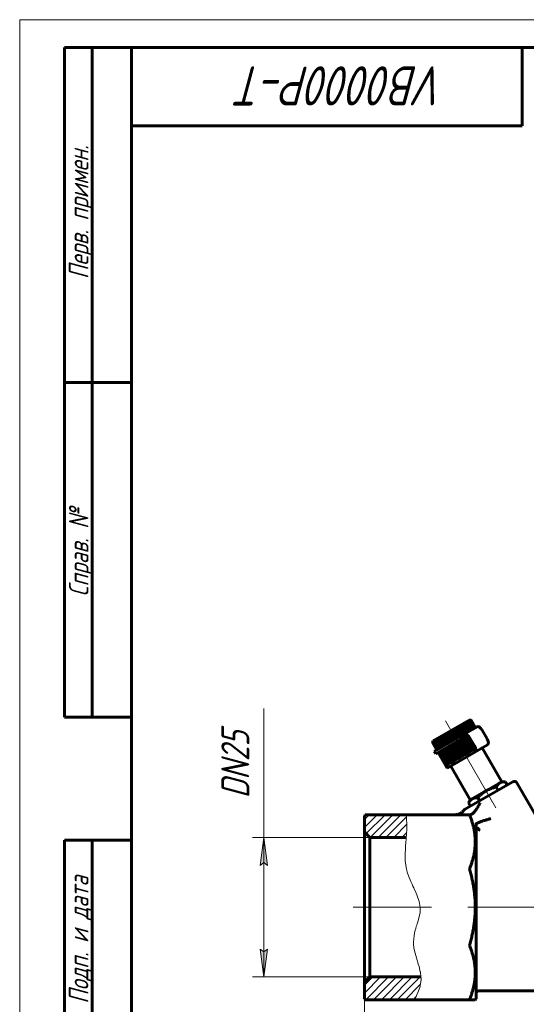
# Model space of a CAD drawing. Header units: millimetres. Extents: x 0 to 210, y 0 to 297.
# Tile 2 of 4: x 0 to 91, y 121 to 297. Entities that reach past the tile are written whole.
import ezdxf

# ---------------------------------------------------------------- set-up
doc = ezdxf.new("R2010")
doc.units = ezdxf.units.MM
for name, pattern in [('K5LT_AXLED', [19.5, 15, -1.5, 1.5, -1.5]), ('K5LT_BASIC', [0]), ('K5LT_THIN', [0]), ('K5LT_THIN_INCLUDED_TO_HATCHING', [0])]:
    doc.linetypes.add(name, pattern=pattern)
doc.layers.add('Системный слой', color=7, linetype='Continuous')
doc.layers.add('Системный слой (1)', color=7, linetype='Continuous', true_color=0x6c6c6c)
doc.styles.add('KDIMTEXTSTYLE', font='txt', dxfattribs={"width": 0.96, "oblique": 15, "height": 5})
doc.styles.add('KTEXTSTYLE', font='txt', dxfattribs={"width": 0.96, "height": 5})
doc.dimstyles.new('KDIMSTYLE (1.00)', dxfattribs={"dimtxt": 5, "dimasz": 1, "dimexe": 2, "dimexo": 0, "dimgap": 1, "dimtad": 1, "dimtxsty": 'KDIMTEXTSTYLE', "dimsah": 1, "dimcen": 0, "dimdle": 1, "dimadec": 0, "dimazin": 0, "dimtfac": 0.667, "dimtmove": 0, "dimatfit": 3, "dimfxl": 1, "dimtvp": 1, "dimtolj": 1, "dimtzin": 0, "dimarcsym": 0})

# ---------------------------------------------------------------- blocks, each defined once
blk = doc.blocks.new('U4')
at = {"layer": 'Системный слой (1)', "color": 143, "linetype": 'K5LT_BASIC', "lineweight": 60, "true_color": 0x33acca}
for p, q in [((88.37, 160.45), (84.04, 157.95)), ((84.04, 157.95), (79.71, 155.45))]:
    blk.add_line(p, q, dxfattribs=at)
blk = doc.blocks.new('U5')
at = {"layer": 'Системный слой (1)', "color": 143, "linetype": 'K5LT_BASIC', "lineweight": 60, "true_color": 0x33acca}
for p, q in [((82.85, 166.5), (82.77, 166.45)), ((80.52, 165.15), (76.58, 162.88))]:
    blk.add_line(p, q, dxfattribs=at)
blk = doc.blocks.new('U6')
at = {"layer": 'Системный слой (1)', "color": 143, "linetype": 'K5LT_BASIC', "lineweight": 60, "true_color": 0x33acca}
for p, q in [((82.06, 170.37), (81.13, 169.83)), ((78.88, 168.54), (74.27, 165.87))]:
    blk.add_line(p, q, dxfattribs=at)
blk = doc.blocks.new('U7')
at = {"layer": 'Системный слой (1)', "color": 7, "linetype": 'K5LT_THIN_INCLUDED_TO_HATCHING', "lineweight": 18, "true_color": 0xffffff}
for p, q in [((69.29, 154.54), (69.38, 152.13)), ((69.38, 152.13), (69.31, 150.94)), ((69.22, 149.99), (69.2, 149.73)), ((69.25, 150.33), (69.22, 149.99)), ((69.31, 150.94), (69.25, 150.33)), ((69.09, 148.42), (69.05, 147.54)), ((69.14, 149.01), (69.09, 148.42)), ((69.17, 149.43), (69.14, 149.01)), ((69.2, 149.73), (69.17, 149.43)), ((69.05, 147.54), (69.08, 146.24)), ((69.08, 146.24), (69.3, 144.74)), ((69.3, 144.74), (69.35, 144.58)), ((69.35, 144.58), (69.44, 144.25)), ((69.44, 144.25), (69.66, 143.59)), ((69.66, 143.59), (70.07, 142.58)), ((70.07, 142.58), (70.31, 142.06)), ((70.31, 142.06), (70.45, 141.73)), ((70.45, 141.73), (70.59, 141.44)), ((70.59, 141.44), (70.74, 141.1)), ((70.74, 141.1), (70.95, 140.64)), ((70.95, 140.64), (71.23, 139.98)), ((71.23, 139.98), (71.56, 139.01)), ((71.56, 139.01), (71.76, 137.89)), ((71.76, 137.89), (71.76, 137.76)), ((71.76, 137.76), (71.76, 137.51)), ((71.51, 135.99), (71.32, 135.35)), ((71.72, 137), (71.51, 135.99)), ((71.76, 137.51), (71.72, 137)), ((70.94, 134.14), (70.8, 133.65)), ((71.05, 134.49), (70.94, 134.14)), ((71.13, 134.75), (71.05, 134.49)), ((71.21, 135), (71.13, 134.75)), ((71.32, 135.35), (71.21, 135)), ((70.64, 132.9), (70.53, 131.72)), ((70.8, 133.65), (70.64, 132.9)), ((70.53, 131.72), (70.57, 131.07)), ((70.57, 131.07), (70.58, 130.94)), ((70.58, 130.94), (70.62, 130.69)), ((70.62, 130.69), (70.72, 130.17)), ((70.72, 130.17), (70.95, 129.3)), ((70.95, 129.3), (71.08, 128.86)), ((71.08, 128.86), (71.15, 128.62)), ((71.15, 128.62), (71.2, 128.45)), ((71.2, 128.45), (71.25, 128.29)), ((71.25, 128.29), (71.32, 128.07)), ((71.32, 128.07), (71.41, 127.77)), ((71.41, 127.77), (71.54, 127.33)), ((71.54, 127.33), (71.7, 126.7)), ((71.7, 126.7), (71.76, 126.4)), ((71.76, 126.4), (71.78, 126.3)), ((71.78, 126.3), (71.82, 126.1)), ((71.82, 126.1), (71.87, 125.7)), ((71.87, 125.7), (71.9, 124.95)), ((71.71, 123.55), (70.76, 121.38)), ((71.9, 124.95), (71.71, 123.55))]:
    blk.add_line(p, q, dxfattribs=at)
blk = doc.blocks.new('D0')
at = {"layer": 'Системный слой (1)'}
for points in [[(44.37, 145.46), (43.72, 150.46), (43.06, 145.46), (43.72, 145.96)], [(43.72, 125.46), (44.37, 130.46), (43.72, 129.96), (43.06, 130.46)]]:
    blk.add_hatch(color=7, dxfattribs=at).paths.add_polyline_path(points)
at = {"layer": 'Системный слой (1)', "color": 7, "linetype": 'K5LT_THIN', "lineweight": 18, "true_color": 0xffffff}
for p, q in [((43.72, 155.46), (43.72, 173.58)), ((43.72, 150.46), (43.72, 155.46)), ((62.75, 150.46), (41.72, 150.46)), ((43.06, 145.46), (43.72, 150.46)), ((43.72, 150.46), (44.37, 145.46)), ((43.72, 150.46), (43.72, 125.46)), ((43.72, 145.96), (43.06, 145.46)), ((44.37, 145.46), (43.72, 145.96)), ((43.72, 125.46), (43.06, 130.46)), ((43.06, 130.46), (43.72, 129.96)), ((43.72, 129.96), (44.37, 130.46)), ((44.37, 130.46), (43.72, 125.46)), ((62.75, 125.46), (41.72, 125.46))]:
    blk.add_line(p, q, dxfattribs=at)
blk.add_wipeout([(42.72, 157.46), (35.33, 157.46), (35.33, 171.02), (42.72, 171.02)]).dxf.layer = 'Системный слой (1)'
at = {"layer": 'Системный слой (1)', "color": 7, "insert": (36.13, 157.46), "char_height": 5, "attachment_point": 1, "rotation": 90, "style": 'KTEXTSTYLE'}
blk.add_mtext('\\fArial|b0|c204|p34;\\H5.0;\\W1.000;\\Q15;\\fGOST Type AU|b0|i0|c204|p34;\\Q15;\\W0.960;DN25', dxfattribs=at)
blk = doc.blocks.new('KDIMARROW_01')
at = {"layer": 'Системный слой'}
blk.add_hatch(color=0, dxfattribs=at).paths.add_polyline_path([(0, 0), (-5, 0.66), (-4.5, 0), (-5, -0.66)])
at = {"layer": 'Системный слой', "color": 0, "linetype": 'K5LT_THIN', "lineweight": 18}
for p, q in [((-4.5, 0), (-5, 0.66)), ((-5, 0.66), (0, 0)), ((0, 0), (-5, -0.66)), ((-5, -0.66), (-4.5, 0))]:
    blk.add_line(p, q, dxfattribs=at)
at = {"layer": 'Системный слой (1)', "color": 0, "linetype": 'K5LT_THIN', "lineweight": 18}
blk.add_line((120.72, 137.96), (119.72, 137.96), dxfattribs=at)
blk = doc.blocks.new('D1')
at = {"layer": 'Системный слой (1)'}
for points in [[(61.75, 104.95), (66.75, 105.6), (66.25, 104.95), (66.75, 104.29)], [(144.75, 104.29), (149.75, 104.95), (144.75, 105.6), (145.25, 104.95)]]:
    blk.add_hatch(color=7, dxfattribs=at).paths.add_polyline_path(points)
at = {"layer": 'Системный слой (1)', "color": 7, "linetype": 'K5LT_THIN', "lineweight": 18, "true_color": 0xffffff}
for p, q in [((61.75, 121.57), (61.75, 102.95)), ((149.75, 121.57), (149.75, 102.95)), ((61.75, 104.95), (66.75, 105.6)), ((66.75, 104.29), (61.75, 104.95)), ((61.75, 104.95), (149.75, 104.95)), ((66.75, 105.6), (66.25, 104.95)), ((66.25, 104.95), (66.75, 104.29)), ((145.25, 104.95), (144.75, 105.6)), ((144.75, 105.6), (149.75, 104.95)), ((149.75, 104.95), (144.75, 104.29)), ((144.75, 104.29), (145.25, 104.95))]:
    blk.add_line(p, q, dxfattribs=at)
blk.add_wipeout([(101.67, 105.95), (101.67, 113.33), (109.51, 113.33), (109.51, 105.95)]).dxf.layer = 'Системный слой (1)'
at = {"layer": 'Системный слой (1)', "color": 7, "insert": (101.67, 112.53), "char_height": 5, "attachment_point": 1, "style": 'KTEXTSTYLE'}
blk.add_mtext('\\fArial|b0|c204|p34;\\H5.0;\\W1.000;\\Q15;\\fGOST Type AU|b0|i0|c204|p34;\\Q15;\\W0.960;88', dxfattribs=at)
blk = doc.blocks.new('U9')
at = {"color": 7, "linetype": 'K5LT_THIN', "lineweight": 18, "true_color": 0xffffff}
for p, q in [((0, 0), (0, 297)), ((0, 297), (210, 297))]:
    blk.add_line(p, q, dxfattribs=at)
at = {"color": 143, "linetype": 'K5LT_BASIC', "lineweight": 60, "true_color": 0x33acca}
for p, q in [((8, 172), (8, 292)), ((20, 292), (8, 292)), ((13, 172), (13, 292)), ((20, 5), (20, 292)), ((20, 292), (205, 292)), ((90, 292), (90, 278)), ((90, 278), (20, 278)), ((20, 232), (8, 232)), ((20, 172), (8, 172)), ((8, 5), (8, 150)), ((20, 150), (8, 150)), ((13, 5), (13, 150))]:
    blk.add_line(p, q, dxfattribs=at)
at = {"color": 7, "attachment_point": 1, "style": 'KTEXTSTYLE'}
for s, insert, char_height, rotation in [('\\fArial|b0|c204|p34;\\H5.0;\\W1.000;\\Q15;\\fGOST Type AU|b0|i0|c204|p34;\\Q15;\\W0.960;\\H7.00;VB0000P-T', (76.37, 281.64), 7, 180), ('\\fArial|b0|c204|p34;\\H5.0;\\W1.000;\\Q15;\\fGOST Type AU|b0|i0|c204|p34;\\Q15;\\W0.960;\\H3.50;Перв. примен.', (8.82, 250.52), 3.5, 90), ('\\fArial|b0|c204|p34;\\H5.0;\\W1.000;\\Q15;\\fGOST Type AU|b0|i0|c204|p34;\\Q15;\\W0.960;\\H3.50;Справ. №', (8.82, 193.63), 3.5, 90), ('\\fArial|b0|c204|p34;\\H5.0;\\W1.000;\\Q15;\\fGOST Type AU|b0|i0|c204|p34;\\Q15;\\W0.960;\\H3.50;Подп. и дата', (8.82, 120.66), 3.5, 90)]:
    blk.add_mtext(s, dxfattribs=dict(at, insert=insert, char_height=char_height, rotation=rotation))

msp = doc.modelspace()

# ---------------------------------------------------------------- hatches: boundary and pattern name
at = {"layer": 'Системный слой (1)'}
h = msp.add_hatch(dxfattribs=at)
h.set_pattern_fill('', angle=45, style=0, pattern_type=0)
h.set_pattern_definition([(45, (0, 0), (-0.707107, 0.707107), [])])
h.paths.add_polyline_path([(71.891, 125.459), (62.753, 125.459), (61.753, 124.459), (61.753, 121.567), (61.895, 121.38), (70.756, 121.38), (70.785, 121.43), (70.865, 121.568), (71.018, 121.844), (71.29, 122.389), (71.692, 123.477)])
h.paths.add_polyline_path([(62.753, 150.459), (69.267, 150.459), (69.3, 150.853), (69.343, 151.426), (69.385, 152.277), (69.376, 153.554), (69.286, 154.538), (61.895, 154.538), (61.753, 154.351), (61.753, 151.459)])

# ---------------------------------------------------------------- linework, layer by layer
at = {"layer": 'Системный слой (1)', "color": 143, "linetype": 'K5LT_BASIC', "lineweight": 60, "true_color": 0x33acca}
for p, q in [((74.091, 167.792), (80.489, 171.487)), ((81.139, 169.841), (80.367, 171.177)), ((80.489, 171.487), (80.858, 171.46)), ((81.286, 169.926), (80.514, 171.262)), ((81.408, 169.996), (80.637, 171.333)), ((81.504, 170.052), (80.733, 171.388)), ((81.573, 170.092), (80.802, 171.428)), ((81.615, 170.116), (80.844, 171.452)), ((81.629, 170.124), (80.858, 171.46)), ((78.173, 168.129), (77.35, 169.556)), ((78.32, 168.214), (77.549, 169.55)), ((78.472, 168.301), (77.648, 169.728)), ((78.63, 168.392), (77.858, 169.729)), ((78.768, 168.472), (77.944, 169.899)), ((78.936, 168.569), (78.164, 169.905)), ((79.059, 168.64), (78.236, 170.067)), ((79.235, 168.742), (78.464, 170.078)), ((79.343, 168.804), (78.52, 170.231)), ((79.526, 168.91), (78.755, 170.246)), ((79.618, 168.963), (78.794, 170.389)), ((79.806, 169.072), (79.035, 170.408)), ((79.881, 169.115), (79.057, 170.541)), ((80.073, 169.226), (79.302, 170.562)), ((80.13, 169.258), (79.306, 170.685)), ((80.363, 169.393), (79.539, 170.819)), ((80.325, 169.371), (79.553, 170.707)), ((81.918, 170.291), (79.668, 168.992)), ((80.578, 169.517), (79.755, 170.944)), ((80.559, 169.506), (79.787, 170.842)), ((80.774, 169.63), (79.951, 171.057)), ((79.951, 171.057), (80.002, 170.966)), ((80.774, 169.63), (80.002, 170.966)), ((80.967, 169.742), (80.196, 171.078)), ((82.09, 170.325), (82.062, 170.374)), ((83.726, 168.159), (82.851, 169.675)), ((74.091, 167.792), (73.929, 167.46)), ((75.044, 166.322), (74.272, 167.658)), ((75.191, 166.407), (74.42, 167.743)), ((74.518, 165.441), (79.127, 168.102)), ((75.362, 166.506), (74.591, 167.842)), ((75.556, 166.618), (74.785, 167.954)), ((75.763, 166.737), (74.94, 168.164)), ((75, 168.078), (74.94, 168.164)), ((75.771, 166.742), (75, 168.078)), ((75.98, 166.863), (75.156, 168.289)), ((76.005, 166.877), (75.234, 168.213)), ((76.214, 166.998), (75.39, 168.424)), ((76.257, 167.022), (75.485, 168.358)), ((76.464, 167.142), (75.64, 168.569)), ((76.523, 167.176), (75.752, 168.513)), ((76.728, 167.294), (75.904, 168.721)), ((76.803, 167.338), (76.032, 168.674)), ((77.003, 167.453), (76.179, 168.88)), ((77.094, 167.506), (76.323, 168.842)), ((77.287, 167.617), (76.463, 169.044)), ((77.394, 167.679), (76.623, 169.015)), ((77.579, 167.785), (76.755, 169.212)), ((77.7, 167.856), (76.928, 169.192)), ((77.875, 167.957), (77.051, 169.383)), ((78.01, 168.034), (77.238, 169.371)), ((79.798, 165.314), (78.423, 167.696)), ((79.945, 165.399), (78.57, 167.781)), ((80.097, 165.487), (78.722, 167.868)), ((78.877, 168.535), (79.668, 168.992)), ((78.877, 168.535), (79.127, 168.102)), ((80.255, 165.578), (78.88, 167.959)), ((80.393, 165.658), (79.018, 168.039)), ((79.918, 168.559), (79.127, 168.102)), ((80.561, 165.754), (79.186, 168.136)), ((80.684, 165.826), (79.309, 168.207)), ((80.86, 165.927), (79.485, 168.309)), ((80.968, 165.99), (79.593, 168.371)), ((81.151, 166.095), (79.776, 168.477)), ((81.243, 166.148), (79.868, 168.53)), ((81.374, 166.357), (80.114, 168.539)), ((81.305, 166.647), (80.331, 168.334)), ((81.26, 166.735), (80.385, 168.251)), ((80.601, 168.376), (81.476, 166.86)), ((74.701, 166.124), (73.929, 167.46)), ((74.715, 166.132), (73.943, 167.468)), ((74.757, 166.156), (73.985, 167.492)), ((74.826, 166.196), (74.054, 167.532)), ((74.922, 166.252), (74.15, 167.588)), ((74.518, 165.441), (74.268, 165.874)), ((76.669, 163.507), (75.294, 165.889)), ((76.816, 163.593), (75.441, 165.974)), ((76.987, 163.691), (75.612, 166.073)), ((77.181, 163.803), (75.806, 166.185)), ((77.388, 163.923), (76.013, 166.304)), ((77.396, 163.927), (76.021, 166.309)), ((77.605, 164.048), (76.23, 166.429)), ((77.63, 164.062), (76.255, 166.444)), ((77.839, 164.183), (76.464, 166.565)), ((77.882, 164.208), (76.507, 166.589)), ((78.089, 164.327), (76.714, 166.709)), ((78.148, 164.362), (76.773, 166.743)), ((78.353, 164.479), (76.978, 166.861)), ((78.428, 164.523), (77.053, 166.905)), ((78.628, 164.638), (77.253, 167.02)), ((78.719, 164.691), (77.344, 167.073)), ((78.912, 164.803), (77.537, 167.184)), ((79.019, 164.864), (77.644, 167.246)), ((79.204, 164.971), (77.829, 167.352)), ((79.325, 165.041), (77.95, 167.423)), ((79.5, 165.142), (78.125, 167.524)), ((79.635, 165.22), (78.26, 167.601)), ((80.271, 165.587), (81.293, 166.177)), ((81.543, 165.744), (83.793, 167.043)), ((82.855, 166.501), (86.355, 160.439)), ((76.326, 163.309), (74.951, 165.691)), ((76.34, 163.317), (74.965, 165.699)), ((76.382, 163.342), (75.007, 165.723)), ((76.451, 163.381), (75.076, 165.763)), ((76.547, 163.437), (75.172, 165.818)), ((77.882, 164.208), (77.63, 164.062)), ((78.148, 164.362), (77.882, 164.208)), ((78.428, 164.523), (78.148, 164.362)), ((78.719, 164.691), (78.428, 164.523)), ((79.019, 164.864), (78.719, 164.691)), ((79.325, 165.041), (79.019, 164.864)), ((79.635, 165.22), (79.325, 165.041)), ((79.945, 165.399), (79.635, 165.22)), ((80.255, 165.578), (79.945, 165.399)), ((80.271, 165.587), (80.255, 165.578)), ((80.271, 165.587), (80.521, 165.154)), ((81.543, 165.744), (80.521, 165.154)), ((76.34, 163.317), (76.326, 163.309)), ((76.326, 163.309), (76.576, 162.876)), ((76.382, 163.342), (76.34, 163.317)), ((76.451, 163.381), (76.382, 163.342)), ((76.547, 163.437), (76.451, 163.381)), ((76.669, 163.507), (76.547, 163.437)), ((76.816, 163.593), (76.669, 163.507)), ((76.987, 163.691), (76.816, 163.593)), ((77.181, 163.803), (76.987, 163.691)), ((77.396, 163.927), (77.181, 163.803)), ((77.225, 163.251), (80.725, 157.189)), ((77.63, 164.062), (77.396, 163.927)), ((80.711, 157.181), (86.369, 160.448)), ((85.691, 158.901), (85.349, 159.494)), ((86.369, 160.448), (87, 160.448)), ((87.342, 159.855), (87, 160.448)), ((89.053, 160.265), (92.695, 153.955)), ((80.711, 157.181), (80.395, 156.634)), ((82.389, 156.995), (82.047, 157.588)), ((80.738, 156.042), (80.395, 156.634)), ((61.753, 154.351), (61.895, 154.538)), ((61.753, 154.351), (61.753, 151.459)), ((69.286, 154.538), (61.895, 154.538)), ((69.286, 154.538), (80.629, 154.538)), ((80.659, 154.538), (80.629, 154.538)), ((80.718, 154.538), (80.659, 154.538)), ((81.753, 121.567), (81.753, 152.805)), ((62.753, 150.459), (61.753, 151.459)), ((61.753, 124.459), (61.753, 151.459)), ((69.267, 150.459), (62.753, 150.459)), ((62.753, 150.459), (62.753, 125.459)), ((62.753, 125.459), (61.753, 124.459)), ((71.891, 125.459), (62.753, 125.459)), ((61.753, 124.459), (61.753, 121.567)), ((129.253, 122.959), (82.253, 122.959)), ((61.753, 121.567), (61.895, 121.38)), ((61.895, 121.38), (70.756, 121.38)), ((80.629, 121.38), (70.756, 121.38)), ((80.629, 121.38), (81.611, 121.38)), ((81.753, 121.567), (81.611, 121.38))]:
    msp.add_line(p, q, dxfattribs=at)
at = {"layer": 'Системный слой (1)', "color": 30, "linetype": 'K5LT_AXLED', "lineweight": 18, "true_color": 0xff8000}
for p, q in [((76.29, 171.372), (78.393, 167.728)), ((79.04, 166.608), (84.698, 156.809)), ((83.04, 159.68), (85.29, 155.783)), ((73.753, 137.959), (59.753, 137.959)), ((80.253, 137.959), (131.253, 137.959))]:
    msp.add_line(p, q, dxfattribs=at)
at = {"layer": 'Системный слой (1)', "color": 143, "linetype": 'K5LT_BASIC', "lineweight": 60, "true_color": 0x33acca}
for centre, start, end in [((88.62, 160.015), 30, 120), ((79.96, 155.015), 120, 142.38363), ((82.253, 122.459), 90, 179.99702)]:
    msp.add_arc(centre, 0.5, start, end, dxfattribs=at)
for centre, major_axis, ratio, start_param, end_param in [((82.418, 169.425), (-0.5, 0.866), 0.5, 4.712389, 6.2831853), ((80.168, 168.126), (-0.5, 0.866), 0.5, 4.712389, 6.2831853), ((80.168, 168.126), (-0.25, 0.433), 0.5, 4.712389, 6.2831853), ((83.293, 167.909), (0.5, -0.866), 0.5, 0, 1.5707963), ((81.043, 166.61), (0.25, -0.433), 0.5, 0, 1.5707963), ((81.043, 166.61), (-0.5, 0.866), 0.5, 3.1415927, 4.712389), ((82.467, 152.236), (0.275, -0.418), 0.7926408, 4.106362, 5.5905425)]:
    msp.add_ellipse(centre, major_axis=major_axis, ratio=ratio, start_param=start_param, end_param=end_param, dxfattribs=at)
for points, weights in [([(80.367, 171.177), (80.243, 171.168), (80.126, 171.158)], [1.02690217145, 1.02395443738, 1.02016473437]), ([(80.126, 171.158), (80.159, 171.12), (80.196, 171.078)], [1.01175293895, 1.01615527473, 1.01960927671]), ([(80.514, 171.262), (80.393, 171.255), (80.278, 171.246)], [1.02659180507, 1.02363626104, 1.01983906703]), ([(80.278, 171.246), (80.321, 171.214), (80.367, 171.177)], [1.01285708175, 1.01723274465, 1.02065882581]), ([(80.637, 171.333), (80.519, 171.328), (80.407, 171.321)], [1.02619752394, 1.02323207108, 1.01942537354]), ([(80.407, 171.321), (80.459, 171.293), (80.514, 171.262)], [1.01396468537, 1.01831348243, 1.02171144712]), ([(80.733, 171.388), (80.619, 171.386), (80.512, 171.381)], [1.02572412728, 1.02274679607, 1.01892870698]), ([(80.512, 171.381), (80.572, 171.359), (80.637, 171.333)], [1.01506609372, 1.01938806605, 1.02275796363]), ([(80.802, 171.428), (80.693, 171.428), (80.59, 171.426)], [1.02517727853, 1.02218625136, 1.01835502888]), ([(80.59, 171.426), (80.659, 171.409), (80.733, 171.388)], [1.01615118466, 1.02044662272, 1.02378876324]), ([(80.844, 171.452), (80.741, 171.456), (80.643, 171.457)], [1.02456338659, 1.02155701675, 1.01771108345]), ([(80.643, 171.457), (80.72, 171.444), (80.802, 171.428)], [1.01720947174, 1.0214789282, 1.02479389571]), ([(80.669, 171.472), (80.754, 171.464), (80.844, 171.452)], [1.01823022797, 1.02247452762, 1.02576319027]), ([(80.858, 171.46), (80.761, 171.467), (80.669, 171.472)], [1.02388947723, 1.02086630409, 1.01700426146]), ([(77.35, 169.556), (77.294, 169.466), (77.238, 169.371)], [1.02101412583, 1.02518932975, 1.02840577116]), ([(77.549, 169.55), (77.447, 169.554), (77.35, 169.556)], [1.02447329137, 1.02146467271, 1.01761658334]), ([(77.648, 169.728), (77.599, 169.642), (77.549, 169.55)], [1.02017552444, 1.02437161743, 1.02760988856]), ([(77.858, 169.729), (77.751, 169.729), (77.648, 169.728)], [1.02509594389, 1.022102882, 1.0182697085]), ([(77.944, 169.899), (77.902, 169.817), (77.858, 169.729)], [1.01926662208, 1.023485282, 1.02674714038]), ([(78.164, 169.905), (78.052, 169.903), (77.944, 169.899)], [1.02565249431, 1.02267336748, 1.01885355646]), ([(78.236, 170.067), (78.2, 169.989), (78.164, 169.905)], [1.01829789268, 1.02254052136, 1.02582743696]), ([(78.464, 170.078), (78.347, 170.074), (78.236, 170.067)], [1.02613644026, 1.02316945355, 1.01936128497]), ([(78.52, 170.231), (78.492, 170.157), (78.464, 170.078)], [1.01728007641, 1.02154779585, 1.02486094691]), ([(78.755, 170.246), (78.634, 170.239), (78.52, 170.231)], [1.02654200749, 1.0235852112, 1.0197868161]), ([(78.794, 170.389), (78.774, 170.321), (78.755, 170.246)], [1.01622399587, 1.02051764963, 1.02385792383]), ([(79.035, 170.408), (78.912, 170.4), (78.794, 170.389)], [1.02686427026, 1.02391558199, 1.02012496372]), ([(79.057, 170.541), (79.045, 170.477), (79.035, 170.408)], [1.01514038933, 1.01946054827, 1.02282854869]), ([(79.302, 170.562), (79.176, 170.552), (79.057, 170.541)], [1.02709925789, 1.02415648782, 1.02037154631]), ([(79.306, 170.685), (79.303, 170.626), (79.302, 170.562)], [1.01403976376, 1.01838673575, 1.02178279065]), ([(79.553, 170.707), (79.427, 170.697), (79.306, 170.685)], [1.0272440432, 1.0243049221, 1.02052348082]), ([(79.787, 170.842), (79.66, 170.832), (79.539, 170.819)], [1.02729680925, 1.02435901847, 1.02057885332]), ([(79.539, 170.819), (79.545, 170.766), (79.553, 170.707)], [1.01293226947, 1.0173061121, 1.02073028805]), ([(80.002, 170.966), (79.875, 170.956), (79.755, 170.944)], [1.02725689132, 1.02431809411, 1.02053696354]), ([(79.755, 170.944), (79.77, 170.895), (79.787, 170.842)], [1.01182759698, 1.01622813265, 1.01968025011]), ([(80.196, 171.078), (80.07, 171.069), (79.951, 171.057)], [1.02712479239, 1.02418266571, 1.02039834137]), ([(74.014, 167.63), (73.972, 167.548), (73.929, 167.46)], [1.0192026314, 1.02342287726, 1.02668639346]), ([(74.042, 167.646), (73.993, 167.56), (73.943, 167.468)], [1.02011593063, 1.0243135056, 1.02755332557]), ([(73.943, 167.468), (73.979, 167.552), (74.014, 167.63)], [1.02316305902, 1.02012181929, 1.01624245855]), ([(74.096, 167.677), (74.041, 167.588), (73.985, 167.492)], [1.02095962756, 1.02513619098, 1.02835405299]), ([(73.985, 167.492), (74.013, 167.572), (74.042, 167.646)], [1.02239198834, 1.01933162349, 1.01543393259]), ([(74.176, 167.723), (74.116, 167.631), (74.054, 167.532)], [1.02172367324, 1.02588115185, 1.02907907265]), ([(74.054, 167.532), (74.075, 167.607), (74.096, 167.677)], [1.02158433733, 1.01850399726, 1.01458716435]), ([(74.282, 167.784), (74.217, 167.689), (74.15, 167.588)], [1.0223986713, 1.02653924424, 1.02971950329]), ([(74.15, 167.588), (74.163, 167.658), (74.176, 167.723)], [1.02074826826, 1.01764731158, 1.01371072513]), ([(74.412, 167.86), (74.343, 167.762), (74.272, 167.658)], [1.02297608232, 1.02710215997, 1.03026727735]), ([(74.272, 167.658), (74.277, 167.724), (74.282, 167.784)], [1.01989191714, 1.01676990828, 1.01281315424]), ([(74.42, 167.743), (74.415, 167.804), (74.412, 167.86)], [1.01902328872, 1.01587999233, 1.01190284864]), ([(74.566, 167.948), (74.494, 167.849), (74.42, 167.743)], [1.02344842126, 1.02756261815, 1.0307153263]), ([(74.591, 167.842), (74.578, 167.897), (74.566, 167.948)], [1.01815016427, 1.01498553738, 1.01098796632]), ([(74.743, 168.05), (74.667, 167.95), (74.591, 167.842)], [1.02380943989, 1.02791454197, 1.03105775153]), ([(74.785, 167.954), (74.763, 168.004), (74.743, 168.05)], [1.01728002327, 1.01409420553, 1.01007634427]), ([(74.94, 168.164), (74.863, 168.062), (74.785, 167.954)], [1.02405428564, 1.02815321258, 1.03128997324]), ([(75.156, 168.289), (75.079, 168.187), (75, 168.078)], [1.02417962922, 1.02827539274, 1.03140884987]), ([(75.234, 168.213), (75.194, 168.253), (75.156, 168.289)], [1.0180290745, 1.01486149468, 1.01086109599]), ([(75.39, 168.424), (75.313, 168.322), (75.234, 168.213)], [1.0241837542, 1.02827941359, 1.03141276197]), ([(75.485, 168.358), (75.436, 168.393), (75.39, 168.424)], [1.01890222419, 1.01575596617, 1.01177598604]), ([(75.64, 168.569), (75.563, 168.467), (75.485, 168.358)], [1.02406660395, 1.02816522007, 1.03130165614]), ([(75.752, 168.513), (75.694, 168.542), (75.64, 168.569)], [1.0197719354, 1.01664698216, 1.01268740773]), ([(75.904, 168.721), (75.829, 168.62), (75.752, 168.513)], [1.02382978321, 1.02793437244, 1.03107704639]), ([(76.032, 168.674), (75.966, 168.699), (75.904, 168.721)], [1.02063046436, 1.01752660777, 1.01358724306]), ([(76.179, 168.88), (76.106, 168.78), (76.032, 168.674)], [1.02347651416, 1.02759000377, 1.03074197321]), ([(76.323, 168.842), (76.249, 168.862), (76.179, 168.88)], [1.02146983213, 1.01838666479, 1.01446712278]), ([(76.463, 169.044), (76.394, 168.946), (76.323, 168.842)], [1.02301154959, 1.02713673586, 1.03030092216]), ([(76.623, 169.015), (76.541, 169.031), (76.463, 169.044)], [1.02228191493, 1.01921882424, 1.01531852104]), ([(76.755, 169.212), (76.689, 169.117), (76.623, 169.015)], [1.02244104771, 1.02658055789, 1.02975970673]), ([(76.928, 169.192), (76.839, 169.203), (76.755, 169.212)], [1.0230585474, 1.0200147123, 1.01613286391]), ([(77.051, 169.383), (76.99, 169.291), (76.928, 169.192)], [1.02177241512, 1.02592867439, 1.02912532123]), ([(77.238, 169.371), (77.142, 169.378), (77.051, 169.383)], [1.02379163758, 1.02076602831, 1.01690165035]), ([(85.349, 159.494), (83.422, 159.018), (82.047, 157.588)], [1.56854795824, 1.81120317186, 1.56854795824]), ([(87, 160.448), (85.899, 160.448), (85.349, 159.494)], [1.36673259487, 1.57816686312, 1.36673259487]), ([(82.047, 157.588), (80.946, 157.588), (80.395, 156.634)], [1.36758606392, 1.57915236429, 1.36758606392]), ([(80.629, 154.391), (82.522, 149.682), (80.629, 144.973)], [1.06813814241, 1.15110404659, 1.06813814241]), ([(80.629, 144.619), (82.522, 137.959), (80.629, 131.299)], [1.06813814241, 1.15110404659, 1.06813814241]), ([(80.629, 130.945), (82.522, 126.236), (80.629, 121.527)], [1.06813814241, 1.15110404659, 1.06813814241])]:
    msp.add_rational_spline(points, weights, degree=2, dxfattribs=at)
for points, knots in [([(79.564, 155.32), (79.564, 155.32), (79.563, 155.32), (79.563, 155.319), (79.562, 155.318), (79.561, 155.316), (79.56, 155.315), (79.558, 155.312), (79.556, 155.31), (79.551, 155.304), (79.548, 155.3), (79.538, 155.288), (79.532, 155.28), (79.512, 155.257), (79.499, 155.241), (79.459, 155.195), (79.431, 155.166), (79.346, 155.08), (79.287, 155.026), (79.154, 154.92), (79.08, 154.869), (78.928, 154.777), (78.85, 154.737), (78.693, 154.669), (78.614, 154.641), (78.461, 154.596), (78.386, 154.579), (78.224, 154.552), (78.137, 154.543), (78.024, 154.538), (77.998, 154.538), (77.975, 154.538)], [0, 0, 0, 0, 0.0135555, 0.0135555, 0.0379553, 0.0379553, 0.0813329, 0.0813329, 0.1653768, 0.1653768, 0.3334647, 0.3334647, 0.6669295, 0.6669295, 1.3311478, 1.3311478, 2.6487379, 2.6487379, 5.2622246, 5.2622246, 8.1763012, 8.1763012, 11.0360606, 11.0360606, 13.7412741, 13.7412741, 16.2303505, 16.2303505, 19.0887783, 19.0887783, 19.8952554, 19.8952554, 19.8952554, 19.8952554]), ([(82.318, 156.345), (82.292, 156.307), (82.266, 156.267), (82.139, 156.06), (82.019, 155.843), (81.739, 155.404), (81.598, 155.207), (81.454, 155.041)], [-0.17992268, -0.17992268, -0.17992268, -0.17992268, -0.15851564, -0.15851564, -0.07614127, -0.07614127, 0, 0, 0, 0]), ([(82.473, 156.575), (82.472, 156.574), (82.471, 156.573), (82.422, 156.497), (82.371, 156.421), (82.318, 156.345)], [-0.000498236, -0.000498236, -0.000498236, -0.000498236, 0, 0, 0.027372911, 0.027372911, 0.027372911, 0.027372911]), ([(80.629, 154.538), (80.61, 154.538), (80.601, 154.524), (80.601, 154.475), (80.61, 154.437), (80.629, 154.391)], [0.235122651, 0.235122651, 0.235122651, 0.235122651, 0.254472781, 0.254472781, 0.27382291, 0.27382291, 0.27382291, 0.27382291]), ([(81.454, 155.041), (81.422, 155.004), (81.39, 154.969), (81.319, 154.894), (81.28, 154.856), (81.222, 154.803), (81.203, 154.786), (81.184, 154.77), (81.143, 154.735), (81.102, 154.703), (81.024, 154.649), (80.986, 154.626), (80.943, 154.603), (80.937, 154.6), (80.894, 154.579), (80.859, 154.565), (80.791, 154.545), (80.759, 154.539), (80.725, 154.538), (80.722, 154.538), (80.718, 154.538)], [0.1183819, 0.1183819, 0.1183819, 0.1183819, 0.1302395, 0.1302395, 0.14463518, 0.14463518, 0.15191756, 0.15191756, 0.15191756, 0.16753463, 0.16753463, 0.18317643, 0.18317643, 0.18577031, 0.18577031, 0.20167966, 0.20167966, 0.21798657, 0.21798657, 0.21990443, 0.21990443, 0.21990443, 0.21990443]), ([(81.792, 152.92), (81.806, 152.931), (81.824, 152.943), (81.869, 152.969), (81.895, 152.983), (81.956, 153.014), (81.99, 153.03), (82.041, 153.053), (82.054, 153.059), (82.108, 153.083), (82.151, 153.102), (82.246, 153.141), (82.299, 153.162), (82.41, 153.205), (82.468, 153.227), (82.544, 153.255), (82.559, 153.261), (82.632, 153.287), (82.692, 153.309), (82.817, 153.353), (82.882, 153.375), (83.016, 153.421), (83.085, 153.444), (83.191, 153.479), (83.228, 153.491), (83.306, 153.516), (83.348, 153.53), (83.463, 153.566), (83.536, 153.589), (83.671, 153.63), (83.733, 153.649), (83.869, 153.69), (83.944, 153.712), (84.091, 153.754), (84.164, 153.775), (84.264, 153.803), (84.292, 153.811), (84.322, 153.819), (84.323, 153.82), (84.325, 153.82)], [0.00000013, 0.00000013, 0.00000013, 0.00000013, 0.0219127, 0.0219127, 0.04423947, 0.04423947, 0.06678831, 0.06678831, 0.07453971, 0.07453971, 0.09682187, 0.09682187, 0.12053709, 0.12053709, 0.1442523, 0.1442523, 0.14991175, 0.14991175, 0.1718196, 0.1718196, 0.19422494, 0.19422494, 0.21705441, 0.21705441, 0.22885436, 0.22885436, 0.2422126, 0.2422126, 0.26517606, 0.26517606, 0.28461453, 0.28461453, 0.30799644, 0.30799644, 0.33133803, 0.33133803, 0.34045751, 0.34045751, 0.34102588, 0.34102588, 0.34102588, 0.34102588]), ([(81.792, 152.92), (81.789, 152.918), (81.786, 152.916), (81.784, 152.913), (81.771, 152.9), (81.762, 152.881), (81.754, 152.842), (81.753, 152.825), (81.753, 152.805)], [0.584591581, 0.584591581, 0.584591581, 0.584591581, 0.590341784, 0.590341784, 0.590341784, 0.618283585, 0.618283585, 0.635944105, 0.635944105, 0.635944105, 0.635944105]), ([(80.629, 144.973), (80.61, 144.927), (80.601, 144.87), (80.601, 144.751), (80.61, 144.684), (80.629, 144.619)], [0.235122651, 0.235122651, 0.235122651, 0.235122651, 0.254472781, 0.254472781, 0.27382291, 0.27382291, 0.27382291, 0.27382291]), ([(80.629, 131.299), (80.61, 131.234), (80.601, 131.167), (80.601, 131.048), (80.61, 130.991), (80.629, 130.945)], [0.235122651, 0.235122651, 0.235122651, 0.235122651, 0.254472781, 0.254472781, 0.27382291, 0.27382291, 0.27382291, 0.27382291]), ([(80.629, 121.527), (80.61, 121.481), (80.601, 121.443), (80.601, 121.394), (80.61, 121.38), (80.629, 121.38)], [0.235122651, 0.235122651, 0.235122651, 0.235122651, 0.254472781, 0.254472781, 0.27382291, 0.27382291, 0.27382291, 0.27382291])]:
    msp.add_open_spline(points, degree=3, knots=knots, dxfattribs=at)

# ---------------------------------------------------------------- block references
at = {"layer": 'Системный слой (1)'}
for name in ['U6', 'U5', 'U4', 'U7']:
    msp.add_blockref(name, (0, 0), dxfattribs=at)

# ---------------------------------------------------------------- next in the draw order: dimensions: what is measured, and where the dimension line sits
at = {"layer": 'Системный слой (1)', "color": 7}
dim = msp.add_linear_dim(base=(43.716, 150.459), p1=(62.753, 125.459), p2=(62.753, 150.459), angle=90, dimstyle='KDIMSTYLE (1.00)', override={"dimexo": 0, "dimtoh": 1, "dimpost": '\\fGOST Type AU|b0|c204|p34;\\H5.0;\\W0.960;\\Q15;\\fGOST Type AU|b0|i0|c204|p34;\\Q15;DN\\fGOST Type AU|b0|c204|p34;\\H5.0;\\W0.960;\\Q15;<>', "dimblk1": 'KDIMARROW_01', "dimblk2": 'KDIMARROW_01', "dimse1": 0, "dimse2": 0, "dimclrt": 7, "dimtol": 1, "dimtp": 0, "dimtm": 0, "dimtdec": 5, "dimtmove": 1, "dimtolj": 1}, dxfattribs=at)
dim.commit()
dim.dimension.update_dxf_attribs({"geometry": 'D0', "text_midpoint": (43.716, 164.522), "dimtype": 160})
dim = msp.add_linear_dim(base=(61.753, 104.947), p1=(149.753, 121.567), p2=(61.753, 121.567), dimstyle='KDIMSTYLE (1.00)', override={"dimexo": 0, "dimpost": '\\fGOST Type AU|b0|c204|p34;\\H5.0;\\W0.960;\\Q15;<>', "dimblk1": 'KDIMARROW_01', "dimblk2": 'KDIMARROW_01', "dimse1": 0, "dimse2": 0, "dimclrt": 7, "dimtol": 1, "dimtp": 0, "dimtm": 0, "dimtdec": 5, "dimtolj": 1}, dxfattribs=at)
dim.commit()
dim.dimension.update_dxf_attribs({"geometry": 'D1', "text_midpoint": (105.753, 104.947), "dimtype": 160})

# ---------------------------------------------------------------- next in the draw order: block references
msp.add_blockref('U9', (0, 0))

doc.saveas('drawing.dxf')
